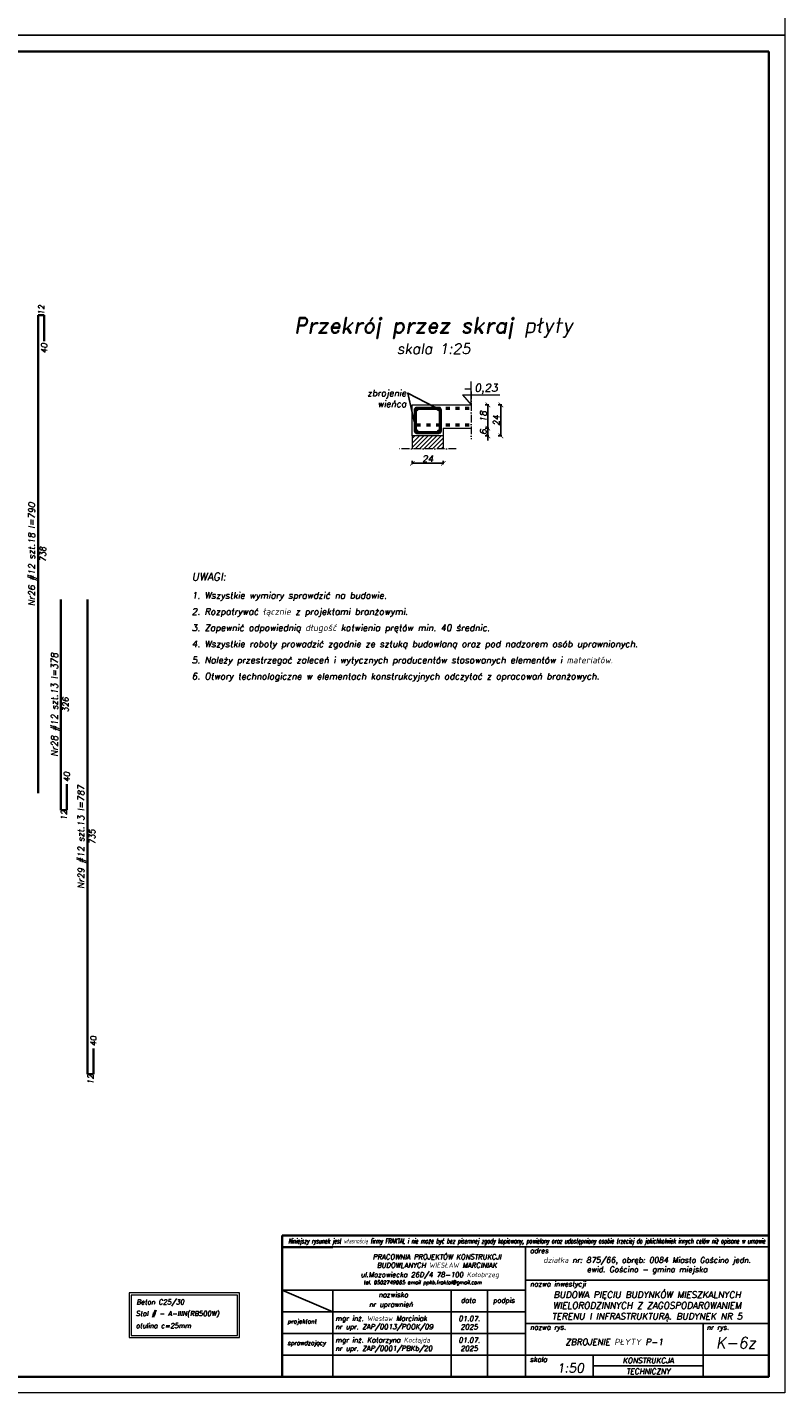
# Model space of a CAD drawing. Header units: millimetres. Extents: x 300938 to 312016, y 11971 to 20881.
# Tile 202 of 239: x 310844 to 312016, y 15854 to 17954. Entities that reach past the tile are written whole.
import ezdxf
from ezdxf import colors
from ezdxf.entities.mleader import LeaderData, LeaderLine
from ezdxf.math import Vec2, Vec3

# ---------------------------------------------------------------- set-up
doc = ezdxf.new("R2010")
doc.units = ezdxf.units.MM
doc.linetypes.add('ACAD_ISO03W100', pattern=[30, 12, -18])
doc.linetypes.add('ACAD_ISO10W100', pattern=[18, 12, -3, 0, -3])
for name, color, linetype, lineweight in [('konstrukcja', 3, 'Continuous', 35), ('konstrukcja fundamenty', 6, 'ACAD_ISO10W100', 35), ('konstrukcja wymiary', 1, 'Continuous', 13), ('kreskowanie', 253, 'Continuous', 0), ('opisy', 2, 'Continuous', 18), ('osie', 5, 'ACAD_ISO10W100', 13), ('zbrojenie', 4, 'Continuous', 50), ('zbrojenie płyty', 141, 'Continuous', 35), ('ściana konstrukcja', 107, 'Continuous', 18), ('ściany konstrukcja', 85, 'Continuous', 20)]:
    doc.layers.add(name, color=color, linetype=linetype, lineweight=lineweight)
doc.layers.add('tabelka', color=5, linetype='Continuous')
doc.styles.add('KONSTRUKCJA', font='romand.shx', dxfattribs={"oblique": 10})
doc.styles.add('konstrukcja3', font='romand.shx', dxfattribs={"oblique": 10, "height": 6})
doc.styles.add('mój opis', font='romand.shx', dxfattribs={"oblique": 20})
doc.styles.get("Standard").update_dxf_attribs({"font": 'romand.shx', "oblique": 10})
doc.dimstyles.new('150 do 125', dxfattribs={"dimtxt": 10, "dimasz": 7, "dimexe": 1.25, "dimexo": 0.625, "dimgap": 2, "dimtad": 1, "dimdec": 0, "dimlfac": 0.5, "dimrnd": 0.5, "dimtxsty": 'KONSTRUKCJA', "dimblk": 'ARCHTICK', "dimcen": 2.5, "dimadec": 0, "dimazin": 0, "dimtfac": 1, "dimtdec": 0, "dimtix": 1, "dimtmove": 0, "dimatfit": 3, "dimfxl": 4, "dimfxlon": 1, "dimarcsym": 0})

# ---------------------------------------------------------------- blocks, each defined once
blk = doc.blocks.new('_ArchTick')
at = {"color": 0, "linetype": 'ByBlock', "lineweight": 13, "const_width": 0.15}
blk.add_lwpolyline([(-0.5, -0.5), (0.5, 0.5)], dxfattribs=at)
blk = doc.blocks.new('*D2086')
at = {"layer": 'Defpoints', "color": 0, "transparency": 16777216}
for p in [(311439.6, 17322), (311487.6, 17322), (311439.6, 17279.7)]:
    blk.add_point(p, dxfattribs=at)
at = {"layer": 'konstrukcja wymiary', "color": 0, "lineweight": -2, "transparency": 16777216}
for p, q in [((311439.6, 17283.7), (311439.6, 17278.4)), ((311487.6, 17283.7), (311487.6, 17278.4)), ((311487.6, 17279.7), (311439.6, 17279.7))]:
    blk.add_line(p, q, dxfattribs=at)
at = {"layer": 'konstrukcja wymiary', "color": 0, "lineweight": -2, "transparency": 16777216, "xscale": 7, "yscale": 7, "zscale": 7, "rotation": 180}
blk.add_blockref('_ArchTick', (311439.6, 17279.7), dxfattribs=at)
at = {"layer": 'konstrukcja wymiary', "color": 0, "lineweight": -2, "transparency": 16777216, "xscale": 7, "yscale": 7, "zscale": 7}
blk.add_blockref('_ArchTick', (311487.6, 17279.7), dxfattribs=at)
at = {"layer": 'konstrukcja wymiary', "color": 0, "transparency": 16777216, "insert": (311463.6, 17286.7), "char_height": 10, "attachment_point": 5, "style": 'KONSTRUKCJA'}
blk.add_mtext('24', dxfattribs=at)
blk = doc.blocks.new('*D2087')
at = {"layer": 'Defpoints', "color": 0, "transparency": 16777216}
for p in [(311530.8, 17370), (311530.8, 17334), (311556.7, 17334)]:
    blk.add_point(p, dxfattribs=at)
at = {"layer": 'konstrukcja wymiary', "color": 0, "lineweight": -2, "transparency": 16777216}
for p, q in [((311552.7, 17370), (311557.9, 17370)), ((311556.7, 17370), (311556.7, 17334)), ((311552.7, 17334), (311557.9, 17334))]:
    blk.add_line(p, q, dxfattribs=at)
at = {"layer": 'konstrukcja wymiary', "color": 0, "lineweight": -2, "transparency": 16777216, "xscale": 7, "yscale": 7, "zscale": 7}
for p, rotation in [((311556.7, 17370), 90), ((311556.7, 17334), 270)]:
    blk.add_blockref('_ArchTick', p, dxfattribs=dict(at, rotation=rotation))
at = {"layer": 'konstrukcja wymiary', "color": 0, "transparency": 16777216, "insert": (311549.7, 17352), "char_height": 10, "attachment_point": 5, "rotation": 90, "style": 'KONSTRUKCJA'}
blk.add_mtext('18', dxfattribs=at)
blk = doc.blocks.new('*D2088')
at = {"layer": 'Defpoints', "color": 0, "transparency": 16777216}
for p in [(311530.8, 17370), (311487.6, 17322), (311576.8, 17322)]:
    blk.add_point(p, dxfattribs=at)
at = {"layer": 'konstrukcja wymiary', "color": 0, "lineweight": -2, "transparency": 16777216}
for p, q in [((311572.8, 17370), (311578.1, 17370)), ((311576.8, 17370), (311576.8, 17322)), ((311572.8, 17322), (311578.1, 17322))]:
    blk.add_line(p, q, dxfattribs=at)
at = {"layer": 'konstrukcja wymiary', "color": 0, "lineweight": -2, "transparency": 16777216, "xscale": 7, "yscale": 7, "zscale": 7}
for p, rotation in [((311576.8, 17370), 90), ((311576.8, 17322), 270)]:
    blk.add_blockref('_ArchTick', p, dxfattribs=dict(at, rotation=rotation))
at = {"layer": 'konstrukcja wymiary', "color": 0, "transparency": 16777216, "insert": (311569.8, 17346), "char_height": 10, "attachment_point": 5, "rotation": 90, "style": 'KONSTRUKCJA'}
blk.add_mtext('24', dxfattribs=at)
blk = doc.blocks.new('*D2089')
at = {"layer": 'Defpoints', "color": 0, "transparency": 16777216}
for p in [(311530.8, 17334), (311487.6, 17322), (311556.7, 17322)]:
    blk.add_point(p, dxfattribs=at)
at = {"layer": 'konstrukcja wymiary', "color": 0, "lineweight": -2, "transparency": 16777216}
for p, q in [((311552.7, 17334), (311557.9, 17334)), ((311556.7, 17334), (311556.7, 17341)), ((311556.7, 17334), (311556.7, 17322)), ((311552.7, 17322), (311557.9, 17322)), ((311556.7, 17322), (311556.7, 17315))]:
    blk.add_line(p, q, dxfattribs=at)
at = {"layer": 'konstrukcja wymiary', "color": 0, "lineweight": -2, "transparency": 16777216, "xscale": 7, "yscale": 7, "zscale": 7}
for p, rotation in [((311556.7, 17334), 270), ((311556.7, 17322), 90)]:
    blk.add_blockref('_ArchTick', p, dxfattribs=dict(at, rotation=rotation))
at = {"layer": 'konstrukcja wymiary', "color": 0, "transparency": 16777216, "insert": (311549.7, 17328), "char_height": 10, "attachment_point": 5, "rotation": 90, "style": 'KONSTRUKCJA'}
blk.add_mtext('6', dxfattribs=at)

msp = doc.modelspace()

# ---------------------------------------------------------------- hatches: boundary and pattern name
at = {"layer": 'kreskowanie'}
h = msp.add_hatch(dxfattribs=at)
h.set_pattern_fill('ANSI31', color=256, scale=1.5, style=0)
h.set_pattern_definition([(45, (177867.345, 13182.4443), (-3.36759605, 3.36759605), [])])
h.paths.add_polyline_path([(311439.613, 17322.022), (311439.613, 17302.022), (311487.613, 17302.022), (311487.613, 17322.022)])
at = {"layer": 'zbrojenie'}
h = msp.add_hatch(color=256, dxfattribs=at)
edge = h.paths.add_edge_path()
edge.add_arc((311446.216, 17363.562), 1.2, 0, 360)
h = msp.add_hatch(color=256, dxfattribs=at)
edge = h.paths.add_edge_path()
edge.add_arc((311481.01, 17363.562), 1.2, 0, 360)
h = msp.add_hatch(color=256, dxfattribs=at)
edge = h.paths.add_edge_path()
edge.add_arc((311446.216, 17328.482), 1.2, 0, 360)
h = msp.add_hatch(color=256, dxfattribs=at)
edge = h.paths.add_edge_path()
edge.add_arc((311481.01, 17328.482), 1.2, 0, 360)

# ---------------------------------------------------------------- linework, layer by layer
msp.add_line((311238.503, 16066.703), (311316.573, 16066.703))
at = {"layer": 'konstrukcja'}
msp.add_lwpolyline([(311991.285, 17916.794), (311991.285, 15866.794), (306291.285, 15866.794), (306291.285, 17916.794)], close=True, dxfattribs=at)
at = {"layer": 'konstrukcja fundamenty', "linetype": 'Continuous'}
for p, q in [((311991.285, 16085.091), (311238.503, 16085.091)), ((311238.503, 16085.091), (311238.503, 15866.794)), ((311238.503, 16067.536), (311238.503, 15866.794))]:
    msp.add_line(p, q, dxfattribs=at)
at = {"layer": 'konstrukcja wymiary'}
for points in [[(312016.285, 20041.794), (312016.285, 17941.794), (306266.285, 17941.794), (306266.285, 20041.794)], [(312016.285, 17941.794), (312016.285, 15841.794), (306266.285, 15841.794), (306266.285, 17941.794)], [(311001.31, 15927.473), (311172.385, 15927.473), (311172.385, 15996.395), (311001.31, 15996.395)], [(311004.67, 15930.833), (311169.025, 15930.833), (311169.025, 15993.035), (311004.67, 15993.035)]]:
    msp.add_lwpolyline(points, close=True, dxfattribs=at)
at = {"layer": 'opisy'}
for p, q in [((311530.752, 17370.022), (311530.752, 17406.395)), ((311517.433, 17385.802), (311575.1, 17385.802)), ((311517.433, 17385.802), (311530.752, 17370.022))]:
    msp.add_line(p, q, dxfattribs=at)
at = {"layer": 'osie'}
for p, q in [((311530.752, 17390.8), (311530.752, 17316.8)), ((311507.613, 17302.022), (311419.613, 17302.022))]:
    msp.add_line(p, q, dxfattribs=at)
at = {"layer": 'tabelka', "color": 2, "linetype": 'ByBlock'}
for p, q in [((311991.285, 16067.536), (311238.503, 16067.536)), ((311991.285, 16067.536), (311238.503, 16067.536)), ((311614.894, 16067.536), (311614.894, 15866.794)), ((311614.894, 16067.536), (311614.894, 15866.794)), ((311991.285, 16067.536), (311991.285, 15866.794)), ((311991.285, 16067.536), (311991.285, 15866.794)), ((311614.894, 16015.986), (311991.285, 16015.986)), ((311238.503, 16000.622), (311614.894, 16000.622)), ((311238.503, 16000.622), (311316.836, 15967.165)), ((311238.503, 16000.622), (311614.894, 16000.622)), ((311238.503, 16000.622), (311316.836, 15967.165)), ((311316.836, 16000.622), (311316.836, 15866.794)), ((311316.836, 16000.622), (311316.836, 15866.794)), ((311499.801, 16000.622), (311499.801, 15866.794)), ((311499.801, 16000.622), (311499.801, 15866.794)), ((311555.865, 16000.622), (311555.865, 15866.794)), ((311238.503, 15967.165), (311614.894, 15967.165)), ((311238.503, 15967.165), (311614.894, 15967.165)), ((311614.894, 15949.05), (311991.285, 15949.05)), ((311614.894, 15949.05), (311991.285, 15949.05)), ((311889.769, 15949.05), (311889.769, 15866.794)), ((311889.769, 15949.05), (311889.769, 15866.794)), ((311238.503, 15933.708), (311614.894, 15933.708)), ((311238.503, 15933.708), (311614.894, 15933.708)), ((311238.503, 15900.251), (311991.285, 15900.251)), ((311238.503, 15900.251), (311889.769, 15900.251)), ((311719.447, 15900.251), (311719.447, 15866.794)), ((311719.447, 15900.251), (311719.447, 15866.794)), ((311719.447, 15883.522), (311889.769, 15883.522)), ((311238.503, 15866.794), (311991.285, 15866.794)), ((311238.503, 15866.794), (311991.285, 15866.794)), ((311322.146, 15866.794), (311991.285, 15866.794)), ((311322.146, 15866.794), (311991.285, 15866.794))]:
    msp.add_line(p, q, dxfattribs=at)
at = {"layer": 'zbrojenie', "linetype": 'ACAD_ISO03W100', "ltscale": 0.5}
for p, q in [((311446.613, 17365.022), (311530.752, 17365.022)), ((311446.613, 17339.022), (311530.752, 17339.022))]:
    msp.add_line(p, q, dxfattribs=at)
at = {"layer": 'zbrojenie'}
msp.add_lwpolyline([(311480.613, 17327.022), (311446.613, 17327.022, -0.41421356), (311444.613, 17329.022), (311444.613, 17363.022, -0.41421356), (311446.613, 17365.022), (311480.613, 17365.022, -0.41421356), (311482.613, 17363.022), (311482.613, 17329.022, -0.41421356)], format="xyb", close=True, dxfattribs=at)
for centre in [(311446.216, 17363.562), (311481.01, 17363.562), (311446.216, 17328.482), (311481.01, 17328.482)]:
    msp.add_circle(centre, 1.2, dxfattribs=at)
at = {"layer": 'zbrojenie płyty'}
for p, q in [((310860.717, 17508.724), (310860.717, 16769.224)), ((310860.717, 17508.724), (310869.717, 17508.724)), ((310869.717, 17508.724), (310869.717, 17468.724)), ((310895.935, 17069.224), (310895.935, 16743.224)), ((310937.048, 17069.224), (310937.048, 16334.724)), ((310904.935, 16743.224), (310904.935, 16783.224)), ((310895.935, 16743.224), (310904.935, 16743.224)), ((310946.048, 16334.724), (310946.048, 16374.724)), ((310937.048, 16334.724), (310946.048, 16334.724))]:
    msp.add_line(p, q, dxfattribs=at)
at = {"layer": 'ściana konstrukcja'}
for p, q in [((311439.613, 17370.022), (311530.752, 17370.022)), ((311439.613, 17322.022), (311439.613, 17370.022)), ((311487.613, 17334.022), (311487.613, 17322.022)), ((311487.613, 17334.022), (311530.752, 17334.022)), ((311487.613, 17334.022), (311530.752, 17334.022)), ((311487.613, 17334.022), (311530.752, 17334.022)), ((311487.613, 17322.022), (311439.613, 17322.022))]:
    msp.add_line(p, q, dxfattribs=at)
at = {"layer": 'ściany konstrukcja'}
for p, q in [((311439.613, 17322.022), (311439.613, 17302.022)), ((311487.613, 17322.022), (311487.613, 17302.022))]:
    msp.add_line(p, q, dxfattribs=at)

# ---------------------------------------------------------------- texts
at = {"insert": (311247.683, 16080.635), "char_height": 7.603854, "width": 722.25719, "attachment_point": 1}
msp.add_mtext('{\\Fsimplex|c238;\\W0.6;Niniejszy rysunek jest własnością firmy FRAKTAL i nie może być bez pisemnej zgody kopiowany, powielany oraz udostępniony osobie trzeciej do jakichkolwiek innych celów niż opisane w umowie}', dxfattribs=at)
at = {"style": 'mój opis'}
for s, insert, char_height, width, attachment_point in [('{\\Q10;adres}', (311621.8, 16065.614), 7.74467, 383.27788, 1), ('\\pxqc;{\\Q10;PRACOWNIA PROJEKTÓW KONSTRUKCJI\\PBUDOWLANYCH WIESŁAW MARCINIAK}', (311286.089, 16056.156), 7.74467, 383.27788, 1), ('\\pxqc;{\\Q10;działka nr: 875/66, obręb: 0084 Miasto Gościno jedn. ewid. Gościno - gmina miejska }', (311803.089, 16038.646), 8.66666, 376.39076, 5), ('{\\Q10;ul.Mazowiecka 26D/4 78-100 Kołobrzeg\\P\\pxql;\\H0.85511x; \\H0.85714x;tel. 0502749065 email ppkb.fraktal@gmail.com}', (311359.7, 16028.567), 7.74467, 383.27788, 1), ('{\\Q10;nazwa inwestycji}', (311621.8, 16014.064), 7.74467, 383.27788, 1), ('{\\Q10;nr uprawnień}', (311372.742, 15982.455), 7.74467, 383.27788, 1), ('{\\Q10;nazwisko}', (311387.36, 15997.484), 7.74467, 383.27788, 1), ('{\\Q10;data}', (311514.706, 15988.877), 7.74467, 383.27788, 1), ('{\\Q10;podpis}', (311564.517, 15988.877), 7.74467, 383.27788, 1), ('\\pxsm1,qc;{\\Q10;BUDOWA PIĘCIU BUDYNKÓW MIESZKALNYCH WIELORODZINNYCH Z ZAGOSPODAROWANIEM TERENU I INFRASTRUKTURĄ. BUDYNEK NR 5}', (311803.089, 15975.858), 9.99999, 376.39076, 5), ('{\\Q10;mgr inż. Wiesław Marciniak}', (311320.594, 15960.934), 7.74467, 383.27788, 1), ('{\\Q10;01.07.\\P2025}', (311527.833, 15950.436), 7.74467, 56.06429, 5), ('\\pxt20;{\\Q10;projektant}', (311246.551, 15955.746), 6.62256, 383.27788, 1), ('\\A1;{\\Q10;nr upr. ZAP/0013/POOK/09}', (311320.594, 15947.983), 7.74467, 383.27788, 1), ('{\\Q10;nazwa rys.}', (311621.8, 15947.372), 7.73332, 383.27788, 1), ('{\\Q10;nr rys.}', (311895.202, 15947.159), 7.74467, 383.27788, 1), ('\\pxt20;{\\Q10;sprawdzający}', (311246.551, 15922.29), 6.62256, 383.27788, 1), ('{\\Q10;mgr inż. Katarzyna Kocłajda}', (311320.594, 15927.477), 7.74467, 383.27788, 1), ('{\\Q10;01.07.\\P2025}', (311527.833, 15916.979), 7.74467, 56.06429, 5), ('\\pxqc;{\\Q10;ZBROJENIE PŁYTY P-1}', (311752.331, 15920.669), 9.59998, 274.87463, 5), ('{\\Q10;K-6z}', (311940.527, 15919.291), 17.24624, 101.51613, 5), ('\\A1;{\\Q10;nr upr. ZAP/0001/PBKb/20}', (311320.594, 15914.526), 7.74467, 383.27788, 1), ('{\\Q10;skala}', (311621.662, 15897.503), 7.74467, 383.27788, 1), ('{\\Q10;1:50}', (311663.21, 15887.5), 14.08121, 383.27788, 1), ('{\\Q10;KONSTRUKCJA}', (311804.608, 15891.887), 8.36424, 170.32164, 5), ('{\\Q10;TECHNICZNY}', (311804.608, 15875.158), 8.36424, 170.32164, 5)]:
    msp.add_mtext(s, dxfattribs=dict(at, insert=insert, char_height=char_height, width=width, attachment_point=attachment_point))
at = {"layer": 'opisy', "width": 253.11941, "attachment_point": 5, "rotation": 90}
for s, insert, char_height in [('12', (310865.503, 17516.75), 9), ('40', (310869.832, 17457.579), 9), ('Nr26 #12 szt.18 l=790', (310852.315, 17138.974), 9.99999), ('738', (310867.829, 17138.974), 9), ('Nr28 #12 szt.13 l=378', (310887.533, 16906.224), 9.99999), ('326', (310903.047, 16906.224), 9), ('40', (310905.05, 16794.368), 9), ('Nr29 #12 szt.13 l=787', (310928.646, 16701.974), 9.99999), ('12', (310900.721, 16735.198), 9), ('735', (310944.16, 16701.974), 9), ('40', (310946.163, 16385.868), 9), ('12', (310941.834, 16326.698), 9)]:
    msp.add_mtext(s, dxfattribs=dict(at, insert=insert, char_height=char_height))
at = {"layer": 'opisy'}
for s, insert, char_height, width, attachment_point, style in [('\\pxqc;{\\H2x;Przekrój przez skraj płyty\\P\\H0.66667x;skala 1:25}', (311472.66, 17476.952), 12, 628.11195, 5, 'konstrukcja3'), ('-', (311518.266, 17401.833), 12, 10.50343, 1, 'konstrukcja3'), ('0,23', (311535.89, 17402.516), 12, 7.73070496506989e-12, 1, 'konstrukcja3'), ('\\A1;\\pxsm1.5;{\\H1.2x;UWAGI: \\P}1. Wszystkie wymiary sprawdzić na budowie.\\P2. Rozpatrywać łącznie z projektami branżowymi.\\P3. Zapewnić odpowiednią długość kotwienia prętów min. 40 średnic.\\P4. Wszystkie roboty prowadzić zgodnie ze sztuką budowlaną oraz pod nadzorem osób uprawnionych.\\P5. Należy przestrzegać zaleceń i wytycznych producentów stosowanych elementów i materiałów.\\P6. Otwory technologiczne w elementach konstrukcyjnych odczytać z opracowań branżowych.', (311098.386, 17110.347), 10, 823.07245, 1, 'KONSTRUKCJA'), ('Beton C25/30', (311012.815, 15986.279), 7.56, 239.08475, 1, 'KONSTRUKCJA'), ('Stal # - A-IIIN(RB500W) ', (311011.812, 15968.369), 7.56, 239.08475, 1, 'KONSTRUKCJA'), ('otulina c=25mm', (311011.752, 15949.469), 7.56, 239.08475, 1, 'KONSTRUKCJA')]:
    msp.add_mtext(s, dxfattribs=dict(at, insert=insert, char_height=char_height, width=width, attachment_point=attachment_point, style=style))

# ---------------------------------------------------------------- dimensions: what is measured, and where the dimension line sits
at = {"layer": 'konstrukcja wymiary'}
for base, p1, p2, angle, picture, middle in [((311576.823, 17322.022), (311530.752, 17370.022), (311487.613, 17322.022), 90, '*D2088', (311569.823, 17346.022)), ((311556.694, 17334.022), (311530.752, 17370.022), (311530.752, 17334.022), 90, '*D2087', (311549.694, 17352.022)), ((311556.694, 17322.022), (311530.752, 17334.022), (311487.613, 17322.022), 90, '*D2089', (311549.694, 17328.022)), ((311439.613, 17279.66), (311487.613, 17322.022), (311439.613, 17322.022), 180, '*D2086', (311463.613, 17286.66))]:
    dim = msp.add_linear_dim(base=base, p1=p1, p2=p2, angle=angle, dimstyle='150 do 125', dxfattribs=at)
    dim.commit()
    dim.dimension.update_dxf_attribs({"geometry": picture, "text_midpoint": middle})

# ---------------------------------------------------------------- leaders
at = {"layer": 'opisy'}
ml = msp.add_multileader_mtext('Standard', dxfattribs=at)
ml.set_content('zbrojenie\\Pwieńca', color=256, style='KONSTRUKCJA')
ml.set_leader_properties()
ml.build(insert=Vec2(0, 0))
ml.multileader.update_dxf_attribs({"dogleg_length": 0.36, "arrow_head_size": 7})
ctx = ml.context
ctx.base_point, ctx.char_height, ctx.arrow_head_size, ctx.plane_origin = Vec3(311359.051, 17388.282), 10, 7, Vec3(311445.09, 17383.025)
ctx.text_align_type = 2
notes = []
notes.append((ctx, [(0, (1, 1, 0), (311432.792, 17388.282), (-1, 0), 0.36, [(1, [(311481.01, 17363.562), (311432.792, 17388.282), (311446.216, 17328.482)], 0, [])])]))
ctx.mtext.insert, ctx.mtext.alignment, ctx.mtext.flow_direction = Vec3(311430.432, 17393.282), 3, 5
for ctx, leaders in notes:
    for number, flags, end, landing, length, lines in leaders:
        leader = LeaderData()
        leader.index, (leader.has_last_leader_line, leader.has_dogleg_vector, leader.attachment_direction) = number, flags
        leader.last_leader_point, leader.dogleg_vector, leader.dogleg_length = Vec3(end), Vec3(landing), length
        for number, points, colour, breaks in lines:
            line = LeaderLine()
            line.index, line.vertices, line.color, line.breaks = number, Vec3.list(points), colors.encode_raw_color(colour), breaks
            leader.lines.append(line)
        ctx.leaders.append(leader)

doc.saveas('drawing.dxf')
